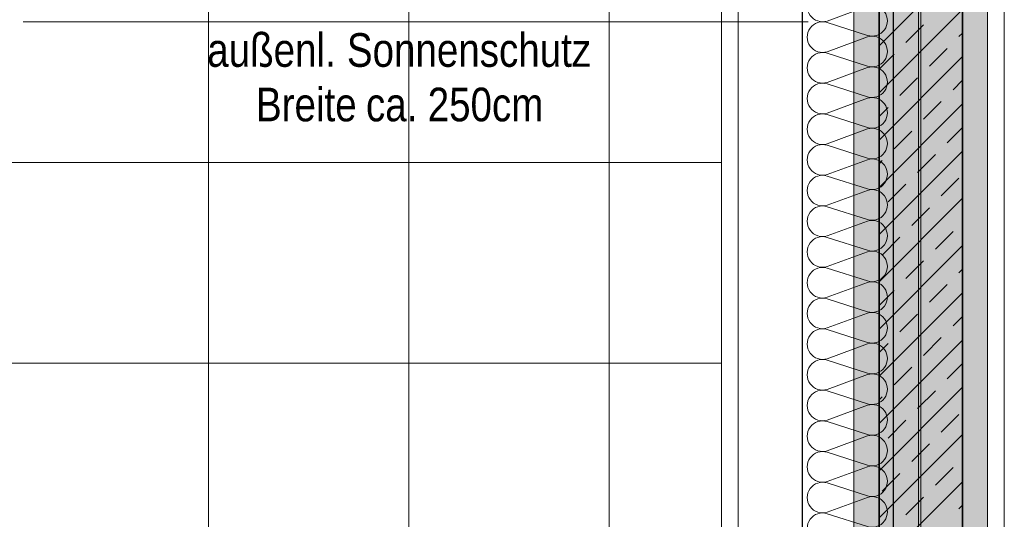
# Model space of a CAD drawing. Extents: x -420 to 300, y 62 to 1162.
# Tile 21 of 130: x -52 to 7, y 338 to 368. Entities that reach past the tile are written whole.
import ezdxf
from ezdxf.lldxf.tags import DXFTag

# ---------------------------------------------------------------- set-up
doc = ezdxf.new("R2010")
doc.units = 0
doc.layers.get('0').update_dxf_attribs({"lineweight": 35})
for name, color, linetype, lineweight, true_color in [('00_Beschriftung UZ', 3, 'Continuous', 13, 0x00ff00), ('30 -33 Aussenwände- 7 Fassade_ Elemente', 7, 'Continuous', 9, 0x00aacc), ('30 -34 Innenwände- 1 tragend', 7, 'Continuous', 13, 0xdd0806), ('30 -35 Decken- 1 Konstruktion-Träger- Stahlbeton', 7, 'grob-A06G9F4K8I', 13, 0x33aa00), ('70 -72 Beschriftung- 1 Beschriftung allgemein', 7, 'Continuous', 9, 0xff6633), ('iwb_Schraffur_ F90_feuerbestaendig', 1, 'Continuous', 13, 0xff0000)]:
    doc.layers.add(name, color=color, linetype=linetype, lineweight=lineweight, true_color=true_color)
doc.layers.add('70 -71 Achsen- 1 Gebäudeachsen', color=7, linetype='STRICHPUNKT2-A06G9F4J8I', lineweight=18)
doc.layers.add('Keine-1', color=7, linetype='Continuous', lineweight=15)
doc.layers.add('iwb_Schraffur_Unterzug', color=7, linetype='Continuous', lineweight=5, true_color=0xffffcc, plot=False)
doc.styles.get("Standard").update_dxf_attribs({"font": 'ARIALN.TTF'})
tags = doc.linetypes.add('grob-A06G9F4K8I', pattern=[14, 3, -8, 3]).pattern_tags.tags
tags[8:9] = [DXFTag(74, 4), DXFTag(75, 0), DXFTag(340, '0'), DXFTag(46, 0.0), DXFTag(50, 0.0), DXFTag(44, 0.0), DXFTag(45, 0.0)]
tags[6:7] = [DXFTag(74, 4), DXFTag(75, 0), DXFTag(340, '0'), DXFTag(46, 0.0), DXFTag(50, 0.0), DXFTag(44, 0.0), DXFTag(45, 0.0)]
tags[4:5] = [DXFTag(74, 4), DXFTag(75, 0), DXFTag(340, '0'), DXFTag(46, 0.0), DXFTag(50, 0.0), DXFTag(44, 0.0), DXFTag(45, 0.0)]
tags = doc.linetypes.add('STRICHPUNKT2-A06G9F4J8I', pattern=[12.7, 6.35, -3.175, 0, -3.175]).pattern_tags.tags
tags[10:11] = [DXFTag(74, 4), DXFTag(75, 0), DXFTag(340, '0'), DXFTag(46, 0.0), DXFTag(50, 0.0), DXFTag(44, 0.0), DXFTag(45, 0.0)]
tags[8:9] = [DXFTag(74, 4), DXFTag(75, 0), DXFTag(340, '0'), DXFTag(46, 0.0), DXFTag(50, 0.0), DXFTag(44, 0.0), DXFTag(45, 0.0)]
tags[6:7] = [DXFTag(74, 4), DXFTag(75, 0), DXFTag(340, '0'), DXFTag(46, 0.0), DXFTag(50, 0.0), DXFTag(44, 0.0), DXFTag(45, 0.0)]
tags[4:5] = [DXFTag(74, 4), DXFTag(75, 0), DXFTag(340, '0'), DXFTag(46, 0.0), DXFTag(50, 0.0), DXFTag(44, 0.0), DXFTag(45, 0.0)]

# ---------------------------------------------------------------- blocks, each defined once
blk = doc.blocks.new('Referenz-A06G9F4L8I')
at = {"layer": '00_Beschriftung UZ', "color": 0, "linetype": 'Continuous', "lineweight": 5, "ltscale": 0.13}
blk.add_line((6.702, 227.453), (6.702, 769.453), dxfattribs=at)
at = {"layer": '30 -33 Aussenwände- 7 Fassade_ Elemente', "color": 0, "linetype": 'Continuous', "lineweight": -2, "ltscale": 0.25}
for p, q in [((-5.398, 384.453), (-5.398, 219.453)), ((0.062, 223.953), (0.062, 379.953))]:
    blk.add_line(p, q, dxfattribs=at)
at = {"layer": '30 -33 Aussenwände- 7 Fassade_ Elemente', "color": 0, "linetype": 'Continuous', "ltscale": 0.13}
for p, q in [((-10.238, 220.853), (-10.238, 383.153)), ((1.562, 379.953), (1.562, 223.953)), ((-9.238, 224.453), (-9.238, 379.453)), ((-5.398, 379.453), (-5.398, 224.453)), ((-1.498, 369.223), (-3.898, 368.336)), ((-3.898, 368.246), (-1.498, 367.474)), ((-1.498, 367.384), (-3.898, 366.497)), ((-3.898, 366.407), (-1.498, 365.636)), ((-1.498, 365.546), (-3.898, 364.659)), ((-3.898, 364.569), (-1.498, 363.797)), ((-1.498, 363.707), (-3.898, 362.82)), ((-3.898, 362.73), (-1.498, 361.959)), ((-1.498, 361.869), (-3.898, 360.982)), ((-3.898, 360.892), (-1.498, 360.12)), ((-1.498, 360.03), (-3.898, 359.143)), ((-3.898, 359.053), (-1.498, 358.282)), ((-1.498, 358.192), (-3.898, 357.304)), ((-3.898, 357.214), (-1.498, 356.443)), ((-1.498, 356.353), (-3.898, 355.466)), ((-3.898, 355.376), (-1.498, 354.605)), ((-1.498, 354.515), (-3.898, 353.627)), ((-3.898, 353.537), (-1.498, 352.766)), ((-1.498, 352.676), (-3.898, 351.789)), ((-3.898, 351.699), (-1.498, 350.928)), ((-1.498, 350.838), (-3.898, 349.95)), ((-3.898, 349.86), (-1.498, 349.089)), ((-1.498, 348.999), (-3.898, 348.112)), ((-3.898, 348.022), (-1.498, 347.251)), ((-1.498, 347.161), (-3.898, 346.273)), ((-3.898, 346.183), (-1.498, 345.412)), ((-1.498, 345.322), (-3.898, 344.435)), ((-3.898, 344.345), (-1.498, 343.573)), ((-1.498, 343.483), (-3.898, 342.596)), ((-3.898, 342.506), (-1.498, 341.735)), ((-1.498, 341.645), (-3.898, 340.758)), ((-3.898, 340.668), (-1.498, 339.896)), ((-1.498, 339.806), (-3.898, 338.919)), ((-3.898, 338.829), (-1.498, 338.058))]:
    blk.add_line(p, q, dxfattribs=at)
for centre, major_axis, end_param in [((-4.179, 369.21), (0.282, 0.874), 3.764652), ((-1.216, 368.349), (-0.282, -0.874), 3.765224), ((-4.179, 367.371), (0.282, 0.874), 3.764652), ((-1.216, 366.51), (-0.282, -0.874), 3.765224), ((-4.179, 365.533), (0.282, 0.874), 3.764652), ((-1.216, 364.672), (-0.282, -0.874), 3.765224), ((-4.179, 363.694), (0.282, 0.874), 3.764652), ((-1.216, 362.833), (-0.282, -0.874), 3.765224), ((-4.179, 361.856), (0.282, 0.874), 3.764652), ((-1.216, 360.994), (-0.282, -0.874), 3.765224), ((-4.179, 360.017), (0.282, 0.874), 3.764652), ((-1.216, 359.156), (-0.282, -0.874), 3.765224), ((-4.179, 358.179), (0.282, 0.874), 3.764652), ((-1.216, 357.317), (-0.282, -0.874), 3.765224), ((-4.179, 356.34), (0.282, 0.874), 3.764652), ((-1.216, 355.479), (-0.282, -0.874), 3.765224), ((-4.179, 354.502), (0.282, 0.874), 3.764652), ((-1.216, 353.64), (-0.282, -0.874), 3.765224), ((-4.179, 352.663), (0.282, 0.874), 3.764652), ((-1.216, 351.802), (-0.282, -0.874), 3.765224), ((-4.179, 350.825), (0.282, 0.874), 3.764652), ((-1.216, 349.963), (-0.282, -0.874), 3.765224), ((-4.179, 348.986), (0.282, 0.874), 3.764652), ((-1.216, 348.125), (-0.282, -0.874), 3.765224), ((-4.179, 347.148), (0.282, 0.874), 3.764652), ((-1.216, 346.286), (-0.282, -0.874), 3.765224), ((-4.179, 345.309), (0.282, 0.874), 3.764652), ((-1.216, 344.448), (-0.282, -0.874), 3.765224), ((-4.179, 343.471), (0.282, 0.874), 3.764652), ((-1.216, 342.609), (-0.282, -0.874), 3.765224), ((-4.179, 341.632), (0.282, 0.874), 3.764652), ((-1.216, 340.771), (-0.282, -0.874), 3.765224), ((-4.179, 339.793), (0.282, 0.874), 3.764652), ((-1.216, 338.932), (-0.282, -0.874), 3.765224), ((-4.179, 337.955), (0.282, 0.874), 3.764652)]:
    blk.add_ellipse(centre, major_axis=major_axis, ratio=1, start_param=0, end_param=end_param, dxfattribs=at)
at = {"layer": '30 -34 Innenwände- 1 tragend', "color": 0, "lineweight": 35}
for p, q in [((-0.798, 227.453), (-0.798, 380.453)), ((4.202, 227.453), (4.202, 380.453))]:
    blk.add_line(p, q, dxfattribs=at)
at = {"layer": '30 -34 Innenwände- 1 tragend', "color": 0, "linetype": 'Continuous', "ltscale": 0.13}
for p, q in [((-0.798, 227.453), (-0.798, 380.453)), ((4.202, 227.453), (4.202, 380.453))]:
    blk.add_line(p, q, dxfattribs=at)
at = {"layer": '30 -34 Innenwände- 1 tragend', "color": 0, "lineweight": 9}
for p, q in [((-0.798, 366.858), (4.202, 371.858)), ((-0.798, 366.858), (4.202, 371.858)), ((-0.798, 364.029), (4.202, 369.029)), ((-0.798, 364.029), (4.202, 369.029)), ((0.807, 367.048), (1.868, 368.109)), ((0.807, 367.048), (1.868, 368.109)), ((3.989, 367.402), (4.202, 367.615)), ((3.989, 367.402), (4.202, 367.615)), ((2.221, 365.634), (3.282, 366.695)), ((2.221, 365.634), (3.282, 366.695)), ((-0.798, 365.443), (0.1, 366.341)), ((-0.798, 365.443), (0.1, 366.341)), ((-0.798, 361.201), (4.202, 366.201)), ((-0.798, 361.201), (4.202, 366.201)), ((0.454, 363.866), (1.514, 364.927)), ((0.454, 363.866), (1.514, 364.927)), ((3.636, 364.22), (4.202, 364.787)), ((3.636, 364.22), (4.202, 364.787)), ((-0.798, 358.372), (4.202, 363.372)), ((-0.798, 358.372), (4.202, 363.372)), ((-0.798, 362.615), (-0.253, 363.159)), ((-0.798, 362.615), (-0.253, 363.159)), ((1.868, 362.452), (2.929, 363.513)), ((1.868, 362.452), (2.929, 363.513)), ((3.282, 361.038), (4.202, 361.958)), ((3.282, 361.038), (4.202, 361.958)), ((0.1, 360.684), (1.161, 361.745)), ((0.1, 360.684), (1.161, 361.745)), ((-0.798, 355.544), (4.202, 360.544)), ((-0.798, 355.544), (4.202, 360.544)), ((1.514, 359.27), (2.575, 360.331)), ((1.514, 359.27), (2.575, 360.331)), ((-0.798, 359.787), (-0.607, 359.977)), ((-0.798, 359.787), (-0.607, 359.977)), ((-0.253, 357.502), (0.807, 358.563)), ((-0.253, 357.502), (0.807, 358.563)), ((2.929, 357.856), (3.989, 358.917)), ((2.929, 357.856), (3.989, 358.917)), ((-0.798, 352.716), (4.202, 357.716)), ((-0.798, 352.716), (4.202, 357.716)), ((1.161, 356.088), (2.221, 357.149)), ((1.161, 356.088), (2.221, 357.149)), ((2.575, 354.674), (3.636, 355.735)), ((2.575, 354.674), (3.636, 355.735)), ((-0.798, 349.887), (4.202, 354.887)), ((-0.798, 349.887), (4.202, 354.887)), ((-0.607, 354.32), (0.454, 355.381)), ((-0.607, 354.32), (0.454, 355.381)), ((0.807, 352.906), (1.868, 353.967)), ((0.807, 352.906), (1.868, 353.967)), ((3.989, 353.26), (4.202, 353.473)), ((3.989, 353.26), (4.202, 353.473)), ((2.221, 351.492), (3.282, 352.553)), ((2.221, 351.492), (3.282, 352.553)), ((-0.798, 351.301), (0.1, 352.199)), ((-0.798, 351.301), (0.1, 352.199)), ((-0.798, 347.059), (4.202, 352.059)), ((-0.798, 347.059), (4.202, 352.059)), ((0.454, 349.724), (1.514, 350.785)), ((0.454, 349.724), (1.514, 350.785)), ((3.636, 350.078), (4.202, 350.644)), ((3.636, 350.078), (4.202, 350.644)), ((-0.798, 344.23), (4.202, 349.23)), ((-0.798, 344.23), (4.202, 349.23)), ((-0.798, 348.473), (-0.253, 349.017)), ((-0.798, 348.473), (-0.253, 349.017)), ((1.868, 348.31), (2.929, 349.371)), ((1.868, 348.31), (2.929, 349.371)), ((3.282, 346.896), (4.202, 347.816)), ((3.282, 346.896), (4.202, 347.816)), ((0.1, 346.542), (1.161, 347.603)), ((0.1, 346.542), (1.161, 347.603)), ((-0.798, 341.402), (4.202, 346.402)), ((-0.798, 341.402), (4.202, 346.402)), ((1.514, 345.128), (2.575, 346.189)), ((1.514, 345.128), (2.575, 346.189)), ((-0.798, 345.644), (-0.607, 345.835)), ((-0.798, 345.644), (-0.607, 345.835)), ((-0.253, 343.36), (0.807, 344.421)), ((-0.253, 343.36), (0.807, 344.421)), ((2.929, 343.714), (3.989, 344.775)), ((2.929, 343.714), (3.989, 344.775)), ((-0.798, 338.573), (4.202, 343.573)), ((-0.798, 338.573), (4.202, 343.573)), ((1.161, 341.946), (2.221, 343.007)), ((1.161, 341.946), (2.221, 343.007)), ((2.575, 340.532), (3.636, 341.593)), ((2.575, 340.532), (3.636, 341.593)), ((-0.798, 335.745), (4.202, 340.745)), ((-0.798, 335.745), (4.202, 340.745)), ((-0.607, 340.178), (0.454, 341.239)), ((-0.607, 340.178), (0.454, 341.239)), ((0.807, 338.764), (1.868, 339.825)), ((0.807, 338.764), (1.868, 339.825)), ((3.989, 339.118), (4.202, 339.331)), ((3.989, 339.118), (4.202, 339.331))]:
    blk.add_line(p, q, dxfattribs=at)
at = {"layer": '30 -35 Decken- 1 Konstruktion-Träger- Stahlbeton', "color": 0}
for p, q in [((-2.298, 227.453), (-2.298, 770.453)), ((5.702, 227.453), (5.702, 770.453))]:
    blk.add_line(p, q, dxfattribs=at)
at = {"layer": '70 -71 Achsen- 1 Gebäudeachsen', "color": 0, "linetype": 'STRICHPUNKT2-A06G9F4J8I', "ltscale": 0.18}
blk.add_line((1.702, 1084.393), (1.702, 84.953), dxfattribs=at)
at = {"layer": '70 -72 Beschriftung- 1 Beschriftung allgemein', "color": 0, "linetype": 'Continuous', "ltscale": 0.13}
blk.add_line((-5.042, 368.283), (-52.042, 368.283), dxfattribs=at)
at = {"layer": 'Keine-1', "color": 0}
for p, q in [((-40.95, 335.853), (-40.95, 372.592)), ((-28.95, 335.853), (-28.95, 372.592)), ((-16.95, 335.853), (-16.95, 372.592)), ((-67.443, 359.853), (-10.238, 359.853)), ((-67.443, 347.853), (-10.238, 347.853))]:
    blk.add_line(p, q, dxfattribs=at)
at = {"layer": '70 -72 Beschriftung- 1 Beschriftung allgemein', "color": 0, "linetype": 'Continuous', "ltscale": 0.13, "char_height": 2.01377, "attachment_point": 1}
for s, insert in [('{\\fArial Narrow;außenl.}', (-41.018, 367.606)), ('{\\fArial Narrow;Sonnenschutz}', (-32.657, 367.606)), ('{\\fArial Narrow;Breite}', (-38.1, 364.343)), ('{\\fArial Narrow;250cm}', (-27.819, 364.343)), ('{\\fArial Narrow;ca.}', (-31.514, 364.343))]:
    blk.add_mtext(s, dxfattribs=dict(at, insert=insert))
blk = doc.blocks.new('Referenz-A06G9F4N8I')
at = {"layer": 'iwb_Schraffur_ F90_feuerbestaendig', "linetype": 'Continuous', "ltscale": 0.13}
blk.add_solid([(-0.796, 384.453), (4.204, 384.453), (-0.796, 212.353), (4.204, 212.353)], dxfattribs=at)
at = {"layer": 'iwb_Schraffur_Unterzug', "linetype": 'Continuous', "ltscale": 0.13}
blk.add_solid([(-2.298, 227.453), (-2.298, 830.453), (5.702, 227.453), (5.702, 830.453)], dxfattribs=at)

msp = doc.modelspace()

# ---------------------------------------------------------------- block references
at = {"color": 8, "lineweight": 25, "ltscale": 0.25, "true_color": 0x808080}
for name in ['Referenz-A06G9F4L8I', 'Referenz-A06G9F4N8I']:
    msp.add_blockref(name, (0, 0), dxfattribs=at)

doc.saveas('drawing.dxf')
